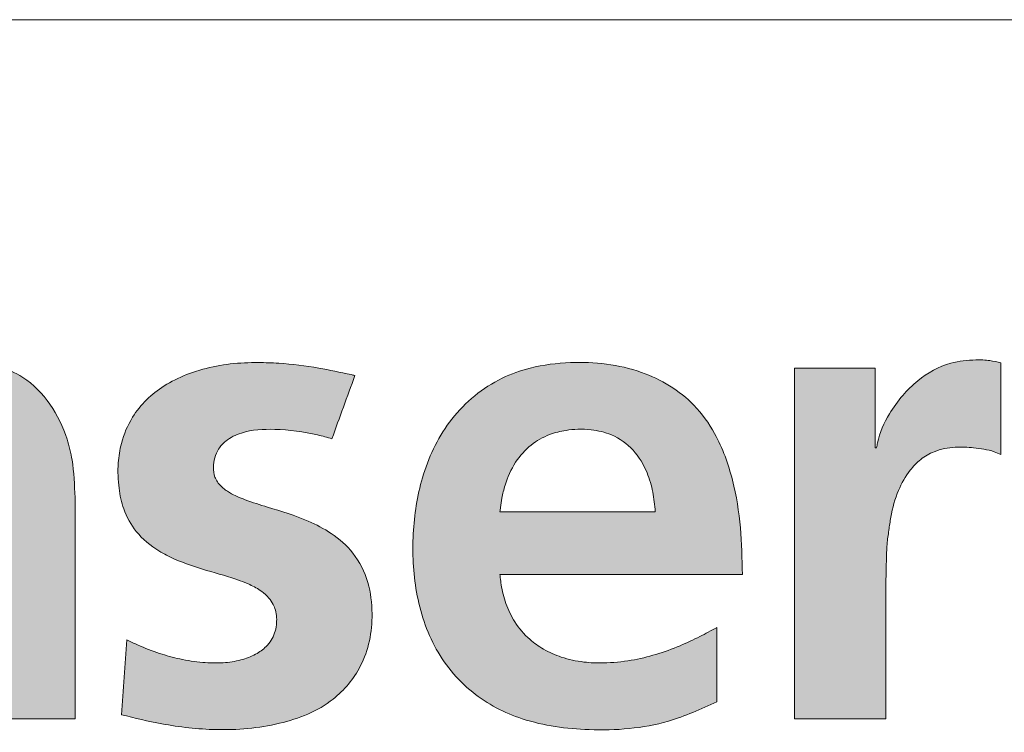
# Model space of a CAD drawing. Header units: millimetres. Extents: x 195 to 7681, y 65 to 5395.
# Tile 62 of 80: x 5398 to 5635, y 249 to 420. Entities that reach past the tile are written whole.
import ezdxf

# ---------------------------------------------------------------- set-up
doc = ezdxf.new("R2010")
doc.units = ezdxf.units.MM

# ---------------------------------------------------------------- blocks, each defined once
blk = doc.blocks.new('LOGO_sombreado')
at = {"linetype": 'Continuous', "ltscale": 13}
h = blk.add_hatch(color=7, dxfattribs=at)
edge = h.paths.add_edge_path(flags=0)
edge.add_line((82.31, 92.4), (104.25, 92.4))
edge.add_line((104.25, 92.4), (104.25, 133.5))
edge.add_spline(control_points=[(104.25, 133.5), (104.25, 133.83), (104.26, 135.01), (104.4, 137.97), (104.99, 142.54), (106.37, 148.2), (108.6, 153.01), (111.26, 156.41), (113.88, 158.68), (117.15, 160.43), (121.03, 161.34), (124.75, 161.41), (128.17, 160.88), (131.66, 159.39), (134.09, 156.87), (135.62, 154.06), (136.63, 151.27), (137.34, 147.69), (137.68, 143.96), (137.79, 140.35), (137.79, 138.07), (137.79, 136.88)], knot_values=[0, 0, 0, 0, 0.014108, 0.050137, 0.12665, 0.210017, 0.297932, 0.350316, 0.392835, 0.445136, 0.506872, 0.560743, 0.603219, 0.653697, 0.720022, 0.747327, 0.789984, 0.846083, 0.902618, 0.949361, 1, 1, 1, 1], weights=[1, 1, 1, 1, 1, 1, 1, 1, 1, 1, 1, 1, 1, 1, 1, 1, 1, 1, 1, 1, 1, 1], degree=3, periodic=0)
edge.add_line((137.79, 136.88), (137.79, 92.17))
edge.add_line((137.79, 92.17), (159.64, 92.17))
edge.add_line((159.64, 92.17), (159.64, 145.32))
edge.add_spline(control_points=[(159.64, 145.32), (159.51, 148.34), (159.32, 153.08), (156.89, 163.59), (149.56, 174.88), (133.16, 179.29), (117.42, 177.67), (107.42, 170.33), (103.93, 165.61), (103.42, 164.92)], knot_values=[4, 4, 4, 4, 4.111727, 4.175295, 4.401008, 4.562165, 4.782362, 4.967907, 5, 5, 5, 5], weights=[1, 1, 1, 1, 1, 1, 1, 1, 1, 1], degree=3, periodic=0)
edge.add_line((103.42, 164.92), (103.13, 164.92))
edge.add_line((103.13, 164.92), (103.13, 176.37))
edge.add_line((103.13, 176.37), (82.31, 176.37))
edge.add_line((82.31, 176.37), (82.31, 92.4))
h = blk.add_hatch(color=7, dxfattribs=at)
edge = h.paths.add_edge_path(flags=0)
edge.add_spline(control_points=[(170.79, 93.17), (174, 92.39), (181.46, 90.59), (194.22, 89.13), (208.43, 90.32), (221.22, 95.28), (227.97, 103.52), (230.61, 110.88), (231.18, 117.76), (230.35, 125.15), (226.91, 132.05), (221.5, 136.79), (214.47, 140.39), (207.36, 142.56), (200.96, 144.52), (197.15, 146.13), (194.59, 147.93), (193.06, 150.07), (192.75, 152.56), (193.08, 154.88), (194.05, 157.12), (196.15, 159.37), (200.72, 161.56), (208.4, 161.89), (215.71, 161.02), (220.18, 159.73), (221.32, 159.4)], knot_values=[2, 2, 2, 2, 2.059912, 2.138972, 2.231529, 2.317091, 2.37896, 2.41776, 2.457291, 2.503214, 2.550983, 2.593172, 2.631209, 2.693415, 2.727668, 2.75244, 2.768008, 2.784005, 2.798244, 2.812447, 2.826168, 2.841745, 2.867174, 2.915736, 2.97856, 3, 3, 3, 3], weights=[1, 1, 1, 1, 1, 1, 1, 1, 1, 1, 1, 1, 1, 1, 1, 1, 1, 1, 1, 1, 1, 1, 1, 1, 1, 1, 1], degree=3, periodic=0)
edge.add_line((221.32, 159.4), (226.86, 174.6))
edge.add_spline(control_points=[(226.86, 174.6), (226.54, 174.67), (223.65, 175.29), (217.6, 176.62), (210.15, 177.53), (203.05, 177.78), (196.93, 177.53), (191.13, 176.44), (185.77, 174.69), (181.11, 172.37), (176.67, 168.92), (172.95, 164.32), (170.73, 159.02), (169.82, 153.17), (170, 147.84), (171.21, 142.15), (174.24, 136.65), (178.85, 132.83), (184.68, 129.88), (191.29, 127.73), (197.44, 126.09), (201.85, 124.35), (204.26, 123.05), (206.16, 121.38), (207.22, 119.8), (207.85, 118.2), (208.09, 116.52), (208.04, 114.66), (207.65, 112.8), (206.8, 111.02), (205.32, 109.2), (202.87, 107.47), (199.33, 106.16), (195.02, 105.5), (190.07, 105.66), (184.95, 106.43), (179.72, 107.88), (175.51, 109.51), (172.95, 110.75), (172.09, 111.16)], knot_values=[0, 0, 0, 0, 0.005653, 0.051977, 0.108664, 0.137127, 0.176746, 0.216073, 0.24029, 0.2755, 0.306859, 0.338493, 0.378336, 0.406147, 0.441816, 0.471537, 0.507617, 0.549768, 0.574349, 0.622211, 0.671374, 0.68606, 0.705384, 0.71922, 0.729875, 0.738587, 0.749066, 0.759494, 0.771085, 0.782308, 0.793676, 0.811965, 0.834198, 0.859455, 0.888117, 0.920718, 0.950113, 0.983265, 1, 1, 1, 1], weights=[1, 1, 1, 1, 1, 1, 1, 1, 1, 1, 1, 1, 1, 1, 1, 1, 1, 1, 1, 1, 1, 1, 1, 1, 1, 1, 1, 1, 1, 1, 1, 1, 1, 1, 1, 1, 1, 1, 1, 1], degree=3, periodic=0)
edge.add_line((172.09, 111.16), (170.79, 93.17))
h = blk.add_hatch(color=7, dxfattribs=at)
edge = h.paths.add_edge_path(flags=0)
edge.add_spline(control_points=[(319.89, 126.87), (319.81, 130.61), (319.65, 138.21), (317.83, 149.69), (314.18, 159.83), (307.3, 169.53), (295.23, 176.77), (281.06, 178.24), (269.69, 176.91), (259.44, 173.24), (249.36, 164.97), (242.8, 151.48), (240.43, 137.39), (240.93, 123.28), (245.07, 109.32), (254.26, 98), (267.69, 91.09), (284, 88.96), (300.26, 90.17), (309.9, 94.55), (313.72, 96.28)], knot_values=[2, 2, 2, 2, 2.046636, 2.094673, 2.144469, 2.179489, 2.241297, 2.312824, 2.353394, 2.38323, 2.447727, 2.509726, 2.566319, 2.624545, 2.684606, 2.744772, 2.800798, 2.868547, 2.948019, 3, 3, 3, 3], weights=[1, 1, 1, 1, 1, 1, 1, 1, 1, 1, 1, 1, 1, 1, 1, 1, 1, 1, 1, 1, 1], degree=3, periodic=0)
edge.add_line((313.72, 96.28), (313.72, 114.1))
edge.add_spline(control_points=[(313.72, 114.1), (312.37, 113.37), (309.5, 111.8), (304.65, 109.56), (299.18, 107.55), (293.02, 106.07), (287.2, 105.5), (281.53, 105.72), (276.63, 106.76), (272.24, 108.68), (268.35, 111.45), (265.16, 115.17), (262.98, 119.73), (262.09, 123.42), (261.77, 125.78), (261.7, 126.62), (261.68, 126.87)], knot_values=[0, 0, 0, 0, 0.070474, 0.150335, 0.244816, 0.33762, 0.440531, 0.512328, 0.597394, 0.66882, 0.731042, 0.815182, 0.890714, 0.961299, 0.988276, 1, 1, 1, 1], weights=[1, 1, 1, 1, 1, 1, 1, 1, 1, 1, 1, 1, 1, 1, 1, 1, 1], degree=3, periodic=0)
edge.add_line((261.68, 126.87), (319.89, 126.87))
edge = h.paths.add_edge_path(flags=0)
edge.add_spline(control_points=[(261.68, 141.91), (261.72, 142.25), (261.82, 143.34), (262.15, 145.47), (263.06, 149.2), (265.09, 153.78), (268.85, 158.03), (273.2, 160.47), (277.11, 161.46), (280.47, 161.75), (284.17, 161.64), (288.98, 160.52), (294, 156.98), (297, 151.8), (298.5, 146.66), (298.81, 143.49), (298.96, 141.91)], knot_values=[0, 0, 0, 0, 0.017075, 0.053986, 0.106701, 0.206715, 0.298238, 0.38232, 0.449502, 0.495974, 0.549057, 0.631866, 0.736734, 0.842394, 0.921775, 1, 1, 1, 1], weights=[1, 1, 1, 1, 1, 1, 1, 1, 1, 1, 1, 1, 1, 1, 1, 1, 1], degree=3, periodic=0)
edge.add_line((298.96, 141.91), (261.68, 141.91))
h = blk.add_hatch(color=7, dxfattribs=at)
edge = h.paths.add_edge_path(flags=0)
edge.add_line((332.37, 92.17), (354.3, 92.17))
edge.add_line((354.3, 92.17), (354.3, 124.11))
edge.add_spline(control_points=[(354.3, 124.11), (354.35, 125.6), (354.47, 128.94), (354.46, 133.41), (355.05, 137.4), (355.63, 141.77), (356.99, 146.79), (359.63, 151.44), (362.62, 154.61), (366.3, 156.72), (370.75, 157.57), (374.79, 157.35), (377.91, 156.96), (380.1, 156.45), (381.39, 155.88), (381.91, 155.66)], knot_values=[0, 0, 0, 0, 0.085345, 0.191077, 0.254829, 0.315603, 0.442981, 0.549243, 0.618003, 0.689262, 0.788156, 0.871998, 0.919624, 0.967851, 1, 1, 1, 1], weights=[1, 1, 1, 1, 1, 1, 1, 1, 1, 1, 1, 1, 1, 1, 1, 1], degree=3, periodic=0)
edge.add_line((381.91, 155.66), (381.91, 177.67))
edge.add_spline(control_points=[(381.91, 177.67), (381.05, 177.87), (379.09, 178.32), (375.05, 178.41), (368.87, 177.76), (362.82, 174.38), (358.19, 169.8), (354.67, 164.93), (352.7, 160.52), (352.19, 157.67), (352.12, 157.28)], knot_values=[2, 2, 2, 2, 2.065362, 2.149427, 2.299836, 2.523818, 2.648169, 2.783791, 2.970404, 3, 3, 3, 3], weights=[1, 1, 1, 1, 1, 1, 1, 1, 1, 1, 1], degree=3, periodic=0)
edge.add_line((352.12, 157.28), (352.12, 157.26))
edge.add_line((352.12, 157.26), (351.8, 157.26))
edge.add_line((351.8, 157.26), (351.8, 176.37))
edge.add_line((351.8, 176.37), (332.37, 176.37))
edge.add_line((332.37, 176.37), (332.37, 92.17))
at = {"color": 7, "linetype": 'Continuous', "lineweight": 18, "ltscale": 13}
blk.add_line((0, 260), (942.5, 260), dxfattribs=at)
at = {"color": 8, "linetype": 'Continuous', "lineweight": 0, "ltscale": 13}
for points, knots in [([(159.64, 145.32), (159.51, 148.34), (159.32, 153.08), (156.89, 163.59), (149.56, 174.88), (133.16, 179.29), (117.42, 177.67), (107.42, 170.33), (103.93, 165.61), (103.42, 164.92)], [4, 4, 4, 4, 4.111727, 4.175295, 4.401008, 4.562165, 4.782362, 4.967907, 5, 5, 5, 5]), ([(226.86, 174.6), (226.54, 174.67), (223.65, 175.29), (217.6, 176.62), (210.15, 177.53), (203.05, 177.78), (196.93, 177.53), (191.13, 176.44), (185.77, 174.69), (181.11, 172.37), (176.67, 168.92), (172.95, 164.32), (170.73, 159.02), (169.82, 153.17), (170, 147.84), (171.21, 142.15), (174.24, 136.65), (178.85, 132.83), (184.68, 129.88), (191.29, 127.73), (197.44, 126.09), (201.85, 124.35), (204.26, 123.05), (206.16, 121.38), (207.22, 119.8), (207.85, 118.2), (208.09, 116.52), (208.04, 114.66), (207.65, 112.8), (206.8, 111.02), (205.32, 109.2), (202.87, 107.47), (199.33, 106.16), (195.02, 105.5), (190.07, 105.66), (184.95, 106.43), (179.72, 107.88), (175.51, 109.51), (172.95, 110.75), (172.09, 111.16)], [0, 0, 0, 0, 0.005653, 0.051977, 0.108664, 0.137127, 0.176746, 0.216073, 0.24029, 0.2755, 0.306859, 0.338493, 0.378336, 0.406147, 0.441816, 0.471537, 0.507617, 0.549768, 0.574349, 0.622211, 0.671374, 0.68606, 0.705384, 0.71922, 0.729875, 0.738587, 0.749066, 0.759494, 0.771085, 0.782308, 0.793676, 0.811965, 0.834198, 0.859455, 0.888117, 0.920718, 0.950113, 0.983265, 1, 1, 1, 1]), ([(319.89, 126.87), (319.81, 130.61), (319.65, 138.21), (317.83, 149.69), (314.18, 159.83), (307.3, 169.53), (295.23, 176.77), (281.06, 178.24), (269.69, 176.91), (259.44, 173.24), (249.36, 164.97), (242.8, 151.48), (240.43, 137.39), (240.93, 123.28), (245.07, 109.32), (254.26, 98), (267.69, 91.09), (284, 88.96), (300.26, 90.17), (309.9, 94.55), (313.72, 96.28)], [2, 2, 2, 2, 2.046636, 2.094673, 2.144469, 2.179489, 2.241297, 2.312824, 2.353394, 2.38323, 2.447727, 2.509726, 2.566319, 2.624545, 2.684606, 2.744772, 2.800798, 2.868547, 2.948019, 3, 3, 3, 3]), ([(381.91, 177.67), (381.05, 177.87), (379.09, 178.32), (375.05, 178.41), (368.87, 177.76), (362.82, 174.38), (358.19, 169.8), (354.67, 164.93), (352.7, 160.52), (352.19, 157.67), (352.12, 157.28)], [2, 2, 2, 2, 2.065362, 2.149427, 2.299836, 2.523818, 2.648169, 2.783791, 2.970404, 3, 3, 3, 3]), ([(170.79, 93.17), (174, 92.39), (181.46, 90.59), (194.22, 89.13), (208.43, 90.32), (221.22, 95.28), (227.97, 103.52), (230.61, 110.88), (231.18, 117.76), (230.35, 125.15), (226.91, 132.05), (221.5, 136.79), (214.47, 140.39), (207.36, 142.56), (200.96, 144.52), (197.15, 146.13), (194.59, 147.93), (193.06, 150.07), (192.75, 152.56), (193.08, 154.88), (194.05, 157.12), (196.15, 159.37), (200.72, 161.56), (208.4, 161.89), (215.71, 161.02), (220.18, 159.73), (221.32, 159.4)], [2, 2, 2, 2, 2.059912, 2.138972, 2.231529, 2.317091, 2.37896, 2.41776, 2.457291, 2.503214, 2.550983, 2.593172, 2.631209, 2.693415, 2.727668, 2.75244, 2.768008, 2.784005, 2.798244, 2.812447, 2.826168, 2.841745, 2.867174, 2.915736, 2.97856, 3, 3, 3, 3]), ([(261.68, 141.91), (261.72, 142.25), (261.82, 143.34), (262.15, 145.47), (263.06, 149.2), (265.09, 153.78), (268.85, 158.03), (273.2, 160.47), (277.11, 161.46), (280.47, 161.75), (284.17, 161.64), (288.98, 160.52), (294, 156.98), (297, 151.8), (298.5, 146.66), (298.81, 143.49), (298.96, 141.91)], [0, 0, 0, 0, 0.017075, 0.053986, 0.106701, 0.206715, 0.298238, 0.38232, 0.449502, 0.495974, 0.549057, 0.631866, 0.736734, 0.842394, 0.921775, 1, 1, 1, 1]), ([(354.3, 124.11), (354.35, 125.6), (354.47, 128.94), (354.46, 133.41), (355.05, 137.4), (355.63, 141.77), (356.99, 146.79), (359.63, 151.44), (362.62, 154.61), (366.3, 156.72), (370.75, 157.57), (374.79, 157.35), (377.91, 156.96), (380.1, 156.45), (381.39, 155.88), (381.91, 155.66)], [0, 0, 0, 0, 0.085345, 0.191077, 0.254829, 0.315603, 0.442981, 0.549243, 0.618003, 0.689262, 0.788156, 0.871998, 0.919624, 0.967851, 1, 1, 1, 1]), ([(313.72, 114.1), (312.37, 113.37), (309.5, 111.8), (304.65, 109.56), (299.18, 107.55), (293.02, 106.07), (287.2, 105.5), (281.53, 105.72), (276.63, 106.76), (272.24, 108.68), (268.35, 111.45), (265.16, 115.17), (262.98, 119.73), (262.09, 123.42), (261.77, 125.78), (261.7, 126.62), (261.68, 126.87)], [0, 0, 0, 0, 0.070474, 0.150335, 0.244816, 0.33762, 0.440531, 0.512328, 0.597394, 0.66882, 0.731042, 0.815182, 0.890714, 0.961299, 0.988276, 1, 1, 1, 1])]:
    blk.add_open_spline(points, degree=3, knots=knots, dxfattribs=at)
for points in [[(381.91, 155.66), (381.91, 163), (381.91, 170.33), (381.91, 177.67)], [(351.8, 176.37), (345.32, 176.37), (338.85, 176.37), (332.37, 176.37)], [(332.37, 176.37), (332.37, 148.3), (332.37, 120.24), (332.37, 92.17)], [(351.8, 157.26), (351.8, 163.63), (351.8, 170), (351.8, 176.37)], [(221.32, 159.4), (223.16, 164.47), (225.01, 169.54), (226.86, 174.6)], [(352.12, 157.26), (352.01, 157.26), (351.91, 157.26), (351.8, 157.26)], [(352.12, 157.28), (352.12, 157.27), (352.12, 157.27), (352.12, 157.26)], [(159.64, 92.17), (159.64, 109.89), (159.64, 127.6), (159.64, 145.32)], [(298.96, 141.91), (286.54, 141.91), (274.11, 141.91), (261.68, 141.91)], [(261.68, 126.87), (281.09, 126.87), (300.49, 126.87), (319.89, 126.87)], [(354.3, 92.17), (354.3, 102.82), (354.3, 113.46), (354.3, 124.11)], [(313.72, 96.28), (313.72, 102.22), (313.72, 108.16), (313.72, 114.1)], [(172.09, 111.16), (171.66, 105.17), (171.22, 99.17), (170.79, 93.17)], [(137.79, 92.17), (145.07, 92.17), (152.36, 92.17), (159.64, 92.17)], [(332.37, 92.17), (339.68, 92.17), (346.99, 92.17), (354.3, 92.17)]]:
    blk.add_open_spline(points, degree=3, dxfattribs=at)

msp = doc.modelspace()

# ---------------------------------------------------------------- block references
at = {"color": 7, "linetype": 'Continuous', "ltscale": 13}
msp.add_blockref('LOGO_sombreado', (5252.13, 159.87), dxfattribs=at)

doc.saveas('drawing.dxf')
